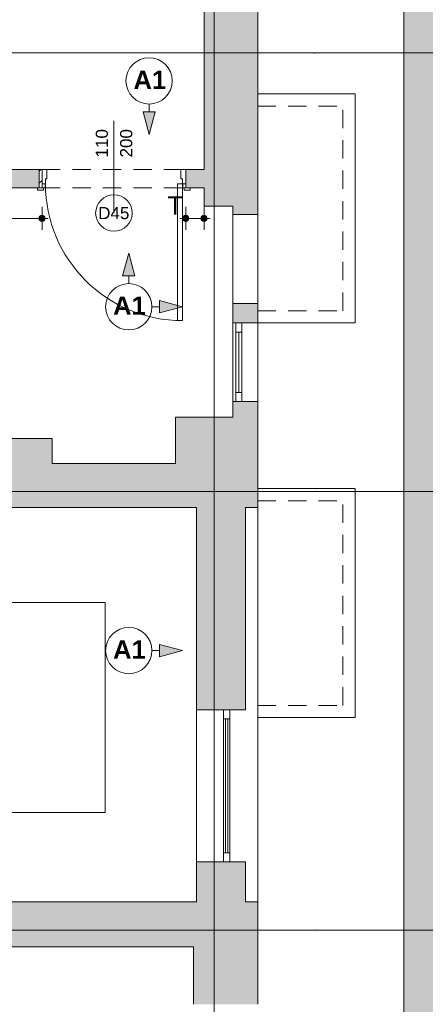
# Paper-space layout 'A-47 WYKOŃCZENIA ŚCIAN - PIĘTRO 2' of a CAD drawing. Header units: millimetres. Extents: x 0 to 500, y 0 to 350.
# Tile 14 of 17: x 391 to 425, y 123 to 203. Entities that reach past the tile are written whole.
import ezdxf
from ezdxf.xclip import XClip

# ---------------------------------------------------------------- set-up
doc = ezdxf.new("R2010")
doc.units = ezdxf.units.MM
doc.header["$MEASUREMENT"] = 0
doc.header["$XCLIPFRAME"] = 0
for name, pattern in [('DASHDOTX2', [1000, 500, -250, 0, -250]), ('Przer. długie kreski', [2.5, 1.5, -1]), ('PRZERYWANA_DU_A', [550, 350.0000000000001, -199.9999999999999])]:
    doc.linetypes.add(name, pattern=pattern)
for name, color, linetype, lineweight in [('0_Nr_pióra__2', 8, 'Continuous', 13), ('A__OKŁADZINY ŚCIAN_Nr_pióra__1', 7, 'Continuous', 20), ('A_ściany proj_Nr_pióra__1', 7, 'Continuous', 20), ('A_ściany_Nr_pióra__1', 7, 'Continuous', 20), ('Drzwi Archicad_Nr_pióra__3', 252, 'Continuous', 13), ('Znaczniki drzwi Archicada_Nr_pióra__3', 252, 'Continuous', 13)]:
    doc.layers.add(name, color=color, linetype=linetype, lineweight=lineweight)
for name, color, linetype in [('A__OKŁADZINY ŚCIAN', 7, 'Continuous'), ('A_podrys', 7, 'Continuous'), ('A_ściany', 7, 'Continuous'), ('A_ściany proj', 7, 'Continuous')]:
    doc.layers.add(name, color=color, linetype=linetype)
for name, color, linetype, lineweight, true_color in [('A__OKŁADZINY ŚCIAN_Nr_pióra__7', 7, 'Continuous', 18, 0x171717), ('A_osie_Nr_pióra__16', 7, 'Continuous', 5, 0x0f0f0f), ('A_schody_Nr_pióra__4', 7, 'Continuous', 18, 0x4b4b4b), ('A_ściany_Nr_pióra__10', 7, 'Continuous', 13, 0x4b4b4b), ('A_ściany_Nr_pióra__19', 7, 'Continuous', 5, 0x191919), ('Okna Archicada_Nr_pióra__19', 7, 'Continuous', 5, 0x191919)]:
    doc.layers.add(name, color=color, linetype=linetype, lineweight=lineweight, true_color=true_color)
doc.styles.add('STYL_AUTOMATYCZNY_3', font='arial.ttf')
doc.styles.add('STYL_AUTOMATYCZNY_4', font='arial.ttf')
doc.styles.add('STYL_AUTOMATYCZNY_5', font='arial.ttf')

# ---------------------------------------------------------------- blocks, each defined once
blk = doc.blocks.new('Rysunek_2_2', base_point=(-1698.03436268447, -280.3356015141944))
at = {"linetype": 'Continuous', "lineweight": 0, "true_color": 0x484848}
blk.add_hatch(color=251, dxfattribs=at).paths.add_polyline_path([(441.830750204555, 307.5492322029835), (326.7655383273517, 307.5492322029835), (326.7655383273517, 262.549231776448), (422.8307457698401, 262.549231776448), (422.8307457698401, 103.7392355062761), (326.7655383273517, 103.7392355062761), (326.7655383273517, 98.73923159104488), (441.830750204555, 98.73923159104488)])
at = {"layer": 'A__OKŁADZINY ŚCIAN', "linetype": 'Continuous', "lineweight": 0, "true_color": 0x000000}
for points in [[(401.9175833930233, 194.0425208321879), (402.4175833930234, 195.9085458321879), (401.4175833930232, 195.9085458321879)], [(400.2460370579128, 184.3095711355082), (399.7460370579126, 182.4435461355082), (400.746037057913, 182.4435461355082)], [(404.648865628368, 179.9067425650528), (402.782840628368, 180.4067425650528), (402.782840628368, 179.4067425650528)], [(404.648865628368, 151.6766476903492), (402.782840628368, 152.1766476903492), (402.782840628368, 151.1766476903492)]]:
    blk.add_hatch(color=18, dxfattribs=at).paths.add_polyline_path(points)
at = {"layer": 'A__OKŁADZINY ŚCIAN', "linetype": 'Continuous', "lineweight": 0, "true_color": 0x171717}
for points in [[(392.8807462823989, 187.1592325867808), (392.8997764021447, 187.0635617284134), (392.9539695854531, 186.9824558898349), (393.0350754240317, 186.9282627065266), (393.1307462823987, 186.9092325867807), (393.2264171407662, 186.9282627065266), (393.3075229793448, 186.9824558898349), (393.3617161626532, 187.0635617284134), (393.3807462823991, 187.1592325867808), (393.3617161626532, 187.2549034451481), (393.3075229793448, 187.3360092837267), (393.2264171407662, 187.390202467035), (393.1307462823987, 187.4092325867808), (393.0350754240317, 187.390202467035), (392.9539695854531, 187.3360092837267), (392.8997764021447, 187.2549034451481)], [(404.6807462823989, 187.1592325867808), (404.6997764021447, 187.0635617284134), (404.7539695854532, 186.9824558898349), (404.8350754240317, 186.9282627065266), (404.9307462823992, 186.9092325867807), (405.0264171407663, 186.9282627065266), (405.1075229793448, 186.9824558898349), (405.1617161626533, 187.0635617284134), (405.1807462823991, 187.1592325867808), (405.1617161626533, 187.2549034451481), (405.1075229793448, 187.3360092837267), (405.0264171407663, 187.390202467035), (404.9307462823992, 187.4092325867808), (404.8350754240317, 187.390202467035), (404.7539695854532, 187.3360092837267), (404.6997764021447, 187.2549034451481)], [(406.180746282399, 187.1592325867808), (406.1997764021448, 187.0635617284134), (406.2539695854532, 186.9824558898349), (406.3350754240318, 186.9282627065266), (406.4307462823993, 186.9092325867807), (406.5264171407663, 186.9282627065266), (406.6075229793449, 186.9824558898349), (406.6617161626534, 187.0635617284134), (406.6807462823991, 187.1592325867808), (406.6617161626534, 187.2549034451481), (406.6075229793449, 187.3360092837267), (406.5264171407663, 187.390202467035), (406.4307462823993, 187.4092325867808), (406.3350754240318, 187.390202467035), (406.2539695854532, 187.3360092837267), (406.1997764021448, 187.2549034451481)]]:
    blk.add_hatch(color=250, dxfattribs=at).paths.add_polyline_path(points)
at = {"layer": 'A_ściany', "linetype": 'Continuous', "lineweight": 0, "true_color": 0x000000}
for points in [[(406.4307462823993, 253.7992325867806), (406.4307462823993, 188.1592325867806), (410.8307462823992, 188.1592325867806), (410.8307462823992, 258.5492325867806)], [(392.900746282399, 189.6592325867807), (392.900746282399, 191.1592325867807), (375.1527462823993, 191.1592325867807), (375.1527462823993, 189.6592325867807)], [(404.9307462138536, 191.1592326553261), (404.9307462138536, 189.6592325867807), (406.4307462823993, 189.6592325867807), (406.4307462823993, 191.1592326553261)], [(410.8307463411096, 188.1592325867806), (408.7807462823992, 188.1592325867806), (408.7807462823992, 187.4792325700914), (409.5307462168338, 187.4792325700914), (410.8307463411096, 187.4792325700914)], [(408.7807462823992, 178.5792325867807), (410.8307463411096, 178.5792325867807), (410.8307463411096, 180.1792325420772), (409.5307462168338, 180.1792325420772), (408.7807462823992, 180.1792325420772)], [(408.7807462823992, 170.8292325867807), (410.8307462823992, 163.4292325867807), (410.8307462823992, 172.1192325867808), (408.7807462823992, 172.1192325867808)], [(408.7807462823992, 170.8292325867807), (404.090746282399, 170.8292325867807), (404.090746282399, 163.4292325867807), (410.8307462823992, 163.4292325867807)], [(393.9607462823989, 169.0792325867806), (389.6107462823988, 169.0792325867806), (389.6107462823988, 163.4292325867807), (393.9607462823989, 163.4292325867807)], [(404.090746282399, 167.0292325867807), (393.9607462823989, 167.0292325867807), (393.9607462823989, 163.4292325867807), (404.090746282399, 163.4292325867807)], [(405.8107462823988, 146.8192325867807), (409.8307462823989, 146.8192325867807), (409.8307462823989, 163.4292325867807), (405.8107462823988, 163.4292325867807)], [(405.8107462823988, 131.0592325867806), (409.8307462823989, 131.0592325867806), (409.8307462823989, 134.3292325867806), (405.8107462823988, 134.3292325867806)], [(371.8207462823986, 127.3692325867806), (405.5507462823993, 127.3692325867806), (410.8307462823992, 131.0592325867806), (371.8207462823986, 131.0592325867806)], [(405.5507462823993, 122.6392325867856), (410.8307462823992, 122.6392325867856), (410.8307462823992, 131.0592325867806), (405.5507462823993, 127.3692325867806)]]:
    blk.add_hatch(color=18, dxfattribs=at).paths.add_polyline_path(points)
at = {"layer": 'A_ściany proj', "linetype": 'Continuous', "lineweight": 0, "true_color": 0x000000}
h = blk.add_hatch(dxfattribs=at)
h.set_pattern_fill('bloczki_ceramiczne_0002', color=18, style=0, pattern_type=2)
h.set_pattern_definition([(45, (-1698.03436268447, -280.3356015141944), (-0.4949747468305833, 0.4949747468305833), [])])
h.paths.add_polyline_path([(392.900746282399, 189.6592325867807), (393.1307462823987, 189.6592325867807), (393.1307462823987, 191.1592325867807), (392.900746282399, 191.1592325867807)])
at = {"layer": '0_Nr_pióra__2', "color": 8, "linetype": 'PRZERYWANA_DU_A', "lineweight": 13, "flags": 128}
blk.add_lwpolyline([(326.7655360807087, 103.7392325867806), (422.8307462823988, 103.7392325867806), (422.8307462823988, 262.5492325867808), (326.7655360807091, 262.5492325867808)], dxfattribs=at)
at = {"layer": 'A__OKŁADZINY ŚCIAN_Nr_pióra__1', "color": 7, "linetype": 'Continuous', "lineweight": 20}
for p, q in [((401.9175833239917, 196.5425199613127), (401.9175833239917, 195.9085457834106)), ((401.417584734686, 195.9085457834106), (402.4175819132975, 195.9085457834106)), ((401.9175833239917, 194.0425207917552), (401.417584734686, 195.9085457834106)), ((401.9175833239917, 194.0425207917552), (402.4175819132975, 195.9085457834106)), ((400.2460373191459, 184.3095698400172), (399.7460356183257, 182.4435448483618)), ((400.2460373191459, 184.3095698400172), (400.7460359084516, 182.4435448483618)), ((400.7460359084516, 182.4435448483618), (399.7460356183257, 182.4435448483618)), ((400.2460373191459, 181.8095706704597), (400.2460373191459, 182.4435448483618)), ((402.7828394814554, 179.4067440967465), (402.7828394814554, 180.406741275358)), ((404.6488644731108, 179.9067426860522), (402.7828394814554, 180.406741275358)), ((402.1488653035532, 179.9067426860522), (402.7828394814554, 179.9067426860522)), ((404.6488644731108, 179.9067426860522), (402.7828394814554, 179.4067440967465)), ((402.7828394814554, 151.1766488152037), (402.7828394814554, 152.1766491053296)), ((404.6488644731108, 151.6766474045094), (402.7828394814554, 152.1766491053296)), ((402.1488653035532, 151.6766474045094), (402.7828394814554, 151.6766474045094)), ((404.6488644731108, 151.6766474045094), (402.7828394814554, 151.1766488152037))]:
    blk.add_line(p, q, dxfattribs=at)
for centre in [(401.9175833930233, 198.4453494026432), (400.2460370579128, 179.9067425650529), (400.2460370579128, 151.6766476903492)]:
    blk.add_circle(centre, 1.902828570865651, dxfattribs=at)
at = {"layer": 'A__OKŁADZINY ŚCIAN_Nr_pióra__7', "color": 250, "linetype": 'Continuous', "lineweight": 18, "true_color": 0x171717}
for p, q in [((393.1307474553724, 187.4092325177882), (393.1307474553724, 188.0967340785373)), ((404.9307459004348, 187.4092325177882), (404.9307459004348, 188.0967340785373)), ((406.4307447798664, 187.4092325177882), (406.4307447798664, 188.0967340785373)), ((356.8507473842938, 187.1592316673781), (392.8807466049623, 187.1592316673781)), ((393.1307474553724, 186.2217323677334), (393.1307474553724, 186.9092339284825)), ((393.380745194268, 187.1592316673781), (393.6307460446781, 187.1592316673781)), ((404.430747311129, 187.1592316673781), (404.6807450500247, 187.1592316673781)), ((404.9307459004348, 186.2217323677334), (404.9307459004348, 186.9092339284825)), ((405.1807467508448, 187.1592316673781), (406.1807470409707, 187.1592316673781)), ((406.4307447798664, 186.2217323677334), (406.4307447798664, 186.9092339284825)), ((406.6807456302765, 187.1592316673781), (406.9307464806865, 187.1592316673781))]:
    blk.add_line(p, q, dxfattribs=at)
for centre in [(393.1307462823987, 187.1592325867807), (404.9307462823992, 187.1592325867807), (406.4307462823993, 187.1592325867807)]:
    blk.add_circle(centre, 0.25, dxfattribs=at)
at = {"layer": 'A_osie_Nr_pióra__16', "color": 250, "linetype": 'DASHDOTX2', "lineweight": 5, "true_color": 0x0f0f0f}
for p, q in [((407.2627449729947, 248.1972071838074), (407.2627449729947, 98.73923322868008)), ((415.4784567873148, 200.7392313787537), (326.7655362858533, 200.7392313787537)), ((415.4784585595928, 200.7392325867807), (435.7295394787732, 200.7392310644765)), ((415.5796674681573, 164.7392300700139), (326.7655362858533, 164.7392300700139)), ((415.5796658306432, 164.7392325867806), (435.8307477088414, 164.7392330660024)), ((415.5796674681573, 128.7392361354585), (326.7655362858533, 128.7392361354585)), ((415.5796658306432, 128.7392325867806), (435.8307477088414, 128.7392319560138))]:
    blk.add_line(p, q, dxfattribs=at)
for p in [(415.4784585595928, 200.7392325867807), (415.4784585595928, 200.7392325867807), (415.5796658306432, 164.7392325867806), (415.5796658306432, 164.7392325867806), (415.5796658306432, 128.7392325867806), (415.5796658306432, 128.7392325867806)]:
    blk.add_point(p, dxfattribs=at)
at = {"layer": 'A_schody_Nr_pióra__4', "color": 251, "linetype": 'Continuous', "lineweight": 18, "true_color": 0x4b4b4b}
for p, q in [((398.3246927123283, 155.6292321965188), (377.1419100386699, 155.6292321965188)), ((398.3246927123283, 138.3742324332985), (398.3246927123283, 155.6292321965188)), ((352.3707453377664, 138.3742324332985), (398.3246927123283, 138.3742324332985))]:
    blk.add_line(p, q, dxfattribs=at)
at = {"layer": 'A_ściany proj_Nr_pióra__1', "color": 7, "linetype": 'Continuous', "lineweight": 20, "flags": 128}
for points in [[(393.1307462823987, 191.1592325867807), (392.900746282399, 191.1592325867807)], [(392.900746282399, 191.1592325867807), (392.900746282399, 189.6592325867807)], [(393.1307462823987, 189.6592325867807), (393.1307462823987, 191.1592325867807)], [(392.900746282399, 189.6592325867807), (393.1307462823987, 189.6592325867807)]]:
    blk.add_lwpolyline(points, dxfattribs=at)
at = {"layer": 'A_ściany_Nr_pióra__1', "color": 7, "linetype": 'Continuous', "lineweight": 20}
for p, q in [((393.1307474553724, 191.1592328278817), (393.1307474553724, 190.0092326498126)), ((404.9307459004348, 191.1592328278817), (404.9307459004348, 190.0092326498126)), ((393.1307474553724, 190.0092326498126), (393.1307474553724, 189.65923394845)), ((404.9307459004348, 190.0092326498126), (404.9307459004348, 189.65923394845)), ((393.1307474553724, 189.65923394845), (392.7607448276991, 189.65923394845)), ((404.9307459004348, 189.65923394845), (405.3007454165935, 189.65923394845)), ((409.5307466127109, 187.4792322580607), (408.7807471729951, 187.4792322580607)), ((409.5307466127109, 187.4792322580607), (410.8307466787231, 187.4792322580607)), ((409.5307466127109, 180.1792335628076), (408.7807471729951, 180.1792335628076)), ((409.5307466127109, 180.1792335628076), (410.8307466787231, 180.1792335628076)), ((410.8307466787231, 178.5792337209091), (408.7807471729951, 178.5792337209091)), ((410.8307466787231, 172.1192319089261), (408.7807471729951, 172.1192319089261)), ((410.8307466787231, 163.4292325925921), (410.8307466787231, 130.8692316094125)), ((409.8307463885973, 146.8192311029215), (405.8107475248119, 146.8192311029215)), ((405.8107475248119, 146.8192311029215), (405.8107475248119, 134.3292325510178)), ((409.8307463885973, 134.3292325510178), (405.8107475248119, 134.3292325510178))]:
    blk.add_line(p, q, dxfattribs=at)
at = {"layer": 'A_ściany_Nr_pióra__1', "color": 7, "linetype": 'Continuous', "lineweight": 20, "flags": 128}
for points in [[(410.8307462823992, 188.1592325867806), (410.8307462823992, 258.5492325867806)], [(406.4307462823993, 253.7992325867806), (406.4307462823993, 191.1592325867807)], [(392.900746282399, 191.1592325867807), (375.1527462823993, 191.1592325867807)], [(392.900746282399, 189.6592325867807), (392.900746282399, 191.1592325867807)], [(406.4307462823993, 191.1592325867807), (404.9307462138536, 191.1592325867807)], [(375.1527462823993, 189.6592325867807), (392.900746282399, 189.6592325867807)], [(404.9307462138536, 189.6592325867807), (406.4307462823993, 189.6592325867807)], [(406.4307462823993, 189.6592325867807), (406.4307462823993, 188.1592325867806)], [(406.4307462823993, 188.1592325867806), (408.7807462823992, 188.1592325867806)], [(408.7807462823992, 188.1592325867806), (408.7807462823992, 187.4792326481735)], [(410.8307462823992, 187.4792327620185), (410.8307462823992, 188.1592325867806)], [(408.7807462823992, 180.1792325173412), (408.7807462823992, 178.5792325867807)], [(410.8307462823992, 178.5792325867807), (410.8307462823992, 180.1792325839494)], [(408.7807462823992, 172.1192325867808), (408.7807462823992, 170.8292325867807)], [(410.8307462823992, 163.4292325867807), (410.8307462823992, 172.1192325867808)], [(408.7807462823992, 170.8292325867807), (404.090746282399, 170.8292325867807)], [(404.090746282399, 170.8292325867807), (404.090746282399, 167.0292325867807)], [(393.9607462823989, 169.0792325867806), (389.6107462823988, 169.0792325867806)], [(393.9607462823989, 167.0292325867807), (393.9607462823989, 169.0792325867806)], [(404.090746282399, 167.0292325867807), (393.9607462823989, 167.0292325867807)], [(389.6107462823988, 163.4292325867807), (393.9607462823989, 163.4292325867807)], [(393.9607462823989, 163.4292325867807), (404.090746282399, 163.4292325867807)], [(404.090746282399, 163.4292325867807), (405.8107462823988, 163.4292325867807)], [(405.8107462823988, 163.4292325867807), (405.8107462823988, 146.8192325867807)], [(409.8307462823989, 146.8192325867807), (409.8307462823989, 163.4292325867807)], [(409.8307462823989, 163.4292325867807), (410.8307462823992, 163.4292325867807)], [(405.8107462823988, 134.3292325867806), (405.8107462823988, 131.0592325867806)], [(409.8307462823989, 131.0592325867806), (409.8307462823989, 134.3292325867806)], [(405.8107462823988, 131.0592325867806), (371.8207462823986, 131.0592325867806)], [(410.8307462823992, 131.0592325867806), (409.8307462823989, 131.0592325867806)], [(410.8307462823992, 122.6392325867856), (410.8307462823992, 131.0592325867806)], [(371.8207462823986, 127.3692325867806), (405.5507462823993, 127.3692325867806)], [(405.5507462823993, 127.3692325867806), (405.5507462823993, 122.6392325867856)]]:
    blk.add_lwpolyline(points, dxfattribs=at)
at = {"layer": 'A_ściany_Nr_pióra__10', "color": 251, "linetype": 'Continuous', "lineweight": 13, "true_color": 0x4b4b4b}
for p, q in [((410.8307466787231, 197.3792310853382), (418.8307458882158, 197.3792310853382)), ((418.8307458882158, 178.5792337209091), (418.8307458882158, 197.3792310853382)), ((410.8307466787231, 178.5792337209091), (418.8307458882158, 178.5792337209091)), ((410.8307466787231, 164.9792335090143), (418.8307458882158, 164.9792335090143)), ((418.8307458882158, 146.1792330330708), (418.8307458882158, 164.9792335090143)), ((410.8307466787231, 146.1792330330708), (418.8307458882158, 146.1792330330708))]:
    blk.add_line(p, q, dxfattribs=at)
at = {"layer": 'A_ściany_Nr_pióra__10', "color": 251, "linetype": 'Przer. długie kreski', "lineweight": 13, "true_color": 0x4b4b4b}
for p, q in [((410.8307466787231, 196.3792339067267), (417.8307455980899, 196.3792339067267)), ((417.8307455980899, 179.579234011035), (417.8307455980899, 196.3792339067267)), ((410.8307466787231, 179.579234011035), (417.8307455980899, 179.579234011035)), ((410.8307466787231, 163.9792332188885), (417.8307455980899, 163.9792332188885)), ((417.8307455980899, 147.1792333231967), (417.8307455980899, 163.9792332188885)), ((410.8307466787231, 147.1792333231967), (417.8307455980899, 147.1792333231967))]:
    blk.add_line(p, q, dxfattribs=at)
at = {"layer": 'A_ściany_Nr_pióra__19', "color": 250, "linetype": 'Continuous', "lineweight": 5, "true_color": 0x191919}
for p, q in [((408.7807471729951, 178.5792337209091), (408.7807471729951, 172.1192319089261)), ((410.8307466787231, 172.1192319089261), (410.8307466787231, 178.5792337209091))]:
    blk.add_line(p, q, dxfattribs=at)
at = {"layer": 'Drzwi Archicad_Nr_pióra__3', "color": 252, "linetype": 'Przer. długie kreski', "lineweight": 13}
for p, q in [((393.1307474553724, 191.1592328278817), (404.9307459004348, 191.1592328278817)), ((393.1307474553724, 189.65923394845), (404.9307459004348, 189.65923394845))]:
    blk.add_line(p, q, dxfattribs=at)
at = {"layer": 'Drzwi Archicad_Nr_pióra__3', "color": 252, "linetype": 'Continuous', "lineweight": 13}
for p, q in [((393.1307474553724, 190.0092326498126), (393.1307474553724, 191.1592328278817)), ((393.1307474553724, 191.1592328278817), (393.5307450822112, 191.1592328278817)), ((393.1307474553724, 191.1592328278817), (393.1307474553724, 190.0092326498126)), ((393.1307474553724, 191.1592328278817), (393.1307474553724, 190.0092326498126)), ((393.5307450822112, 191.1592328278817), (393.5307450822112, 190.4092333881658)), ((404.5307451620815, 190.4092333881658), (404.5307451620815, 191.1592328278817)), ((404.5307451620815, 191.1592328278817), (404.9307459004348, 191.1592328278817)), ((404.9307459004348, 191.1592328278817), (404.9307459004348, 190.0092326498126)), ((404.9307459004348, 191.1592328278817), (404.9307459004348, 190.0092326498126)), ((404.9307459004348, 191.1592328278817), (404.9307459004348, 190.0092326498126)), ((393.1307474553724, 189.65923394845), (393.1307474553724, 190.0092326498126)), ((393.1307474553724, 190.0092326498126), (393.380745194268, 190.0092326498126)), ((393.4107464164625, 190.0092326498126), (393.1307474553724, 190.0092326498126)), ((393.1307474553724, 190.0092326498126), (393.1307474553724, 189.65923394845)), ((393.1307474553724, 190.0092326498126), (393.1307474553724, 189.65923394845)), ((393.380745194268, 190.0092326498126), (393.380745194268, 189.65923394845)), ((393.5307450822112, 190.4092333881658), (393.4107464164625, 190.4092333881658)), ((393.4107464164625, 190.4092333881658), (393.4107464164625, 190.0092326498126)), ((404.6507469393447, 190.0092326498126), (404.2507462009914, 190.0092326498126)), ((404.2507462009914, 190.0092326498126), (404.2507462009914, 178.7692321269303)), ((404.6507469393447, 190.4092333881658), (404.5307451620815, 190.4092333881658)), ((404.6507469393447, 190.0092326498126), (404.6507469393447, 190.4092333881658)), ((404.9307459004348, 190.0092326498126), (404.6507469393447, 190.0092326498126)), ((404.6507469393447, 178.7692321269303), (404.6507469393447, 190.0092326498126)), ((404.6807450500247, 189.65923394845), (404.6807450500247, 190.0092326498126)), ((404.6807450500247, 190.0092326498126), (404.9307459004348, 190.0092326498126)), ((404.9307459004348, 190.0092326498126), (404.9307459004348, 189.65923394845)), ((404.9307459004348, 190.0092326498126), (404.9307459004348, 189.65923394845)), ((404.9307459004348, 190.0092326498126), (404.9307459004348, 189.65923394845)), ((392.7607448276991, 189.4692324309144), (392.7607448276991, 189.65923394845)), ((392.7607448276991, 189.65923394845), (393.2607465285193, 189.65923394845)), ((393.1307474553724, 189.65923394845), (392.7607448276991, 189.65923394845)), ((393.1307474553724, 189.65923394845), (392.7607448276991, 189.65923394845)), ((393.2607465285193, 189.4692324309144), (392.7607448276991, 189.4692324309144)), ((393.380745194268, 189.65923394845), (393.1307474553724, 189.65923394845)), ((393.2607465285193, 189.65923394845), (393.2607465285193, 189.4692324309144)), ((404.9307459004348, 189.65923394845), (404.6807450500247, 189.65923394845)), ((404.8007468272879, 189.65923394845), (405.3007454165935, 189.65923394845)), ((404.8007468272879, 189.4692324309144), (404.8007468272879, 189.65923394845)), ((405.3007454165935, 189.4692324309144), (404.8007468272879, 189.4692324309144)), ((404.9307459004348, 189.65923394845), (405.3007454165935, 189.65923394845)), ((404.9307459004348, 189.65923394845), (405.3007454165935, 189.65923394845)), ((405.3007454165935, 189.65923394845), (405.3007454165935, 189.4692324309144)), ((404.2507462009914, 178.7692321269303), (404.6507469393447, 178.7692321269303))]:
    blk.add_line(p, q, dxfattribs=at)
blk.add_arc((404.6507462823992, 190.0092325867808), 11.24000000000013, 180, 270, dxfattribs=at)
at = {"layer": 'Okna Archicada_Nr_pióra__19', "color": 250, "linetype": 'Continuous', "lineweight": 5, "true_color": 0x191919}
for p, q in [((409.5307466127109, 187.4792322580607), (408.7807471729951, 187.4792322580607)), ((408.7807471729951, 180.1792335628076), (408.7807471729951, 187.4792322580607)), ((409.5307466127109, 187.4792322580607), (410.8307466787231, 187.4792322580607)), ((410.8307466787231, 180.1792335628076), (410.8307466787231, 187.4792322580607)), ((409.5307466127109, 180.1792335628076), (408.7807471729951, 180.1792335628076)), ((409.5307466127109, 180.1792335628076), (410.8307466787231, 180.1792335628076)), ((409.0307449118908, 172.1192319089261), (409.0307449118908, 178.5792337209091)), ((409.0307449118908, 178.5792337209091), (409.5307466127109, 178.5792337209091)), ((409.5307466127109, 178.5792337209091), (409.5307466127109, 172.1192319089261)), ((409.0307449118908, 177.8292311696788), (409.5307466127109, 177.8292311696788)), ((409.2807457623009, 172.869231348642), (409.2807457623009, 177.8292311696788)), ((409.0307449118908, 172.869231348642), (409.5307466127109, 172.869231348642)), ((409.5307466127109, 172.1192319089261), (409.0307449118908, 172.1192319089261)), ((408.0307477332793, 134.3292325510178), (408.0307477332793, 146.8192311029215)), ((408.5307463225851, 134.3292325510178), (408.5307463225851, 146.8192311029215)), ((408.5307463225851, 146.0692316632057), (408.0307477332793, 146.0692316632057)), ((408.1807476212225, 135.0792319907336), (408.1807476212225, 146.0692316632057)), ((408.3807464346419, 135.0792319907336), (408.3807464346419, 146.0692316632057)), ((408.5307463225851, 135.0792319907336), (408.0307477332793, 135.0792319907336))]:
    blk.add_line(p, q, dxfattribs=at)
at = {"layer": 'Znaczniki drzwi Archicada_Nr_pióra__3', "color": 252, "linetype": 'Continuous', "lineweight": 13}
blk.add_line((399.0307451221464, 187.5989228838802), (399.0307451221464, 195.1592339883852), dxfattribs=at)
at = {"layer": 'Znaczniki drzwi Archicada_Nr_pióra__3', "color": 252, "linetype": 'Continuous', "lineweight": 13, "flags": 128}
blk.add_lwpolyline([(397.5307462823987, 187.5989233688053, 0.9999999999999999), (400.5307462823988, 187.5989233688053, 0.9999999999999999)], format="xyb", close=True, dxfattribs=at)
at = {"layer": 'A__OKŁADZINY ŚCIAN_Nr_pióra__1', "color": 7, "linetype": 'Continuous', "lineweight": 20, "char_height": 1.5, "attachment_point": 4, "style": 'STYL_AUTOMATYCZNY_3'}
for insert in [(400.6352933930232, 198.5310672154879), (398.9637470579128, 179.9924603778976), (398.9637470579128, 151.7623655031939)]:
    blk.add_mtext('\\A1;{\\pql;\\fArial|b1|i0|c238|p0;\\W1.000000;A1}', dxfattribs=dict(at, insert=insert))
at = {"layer": 'A__OKŁADZINY ŚCIAN_Nr_pióra__7', "color": 250, "linetype": 'Continuous', "lineweight": 18, "true_color": 0x171717, "insert": (403.4241603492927, 187.4592325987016), "char_height": 1.5, "width": 1.256586, "attachment_point": 7, "style": 'STYL_AUTOMATYCZNY_5'}
blk.add_mtext('\\A1;{\\pql;\\fArial|b0|i0|c238|p0;\\W1.000000;T}', dxfattribs=at)
at = {"layer": 'Znaczniki drzwi Archicada_Nr_pióra__3', "color": 252, "linetype": 'Continuous', "lineweight": 13, "char_height": 1, "attachment_point": 7, "rotation": 89.99999999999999, "style": 'STYL_AUTOMATYCZNY_4'}
for s, insert in [('\\A1;{\\pql;\\fArial CE|b0|i0|c238|p0;\\W1.000000;110}', (398.5479726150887, 192.1592325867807)), ('\\A1;{\\pql;\\fArial CE|b0|i0|c238|p0;\\W1.000000;200}', (400.5479726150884, 192.1592325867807))]:
    blk.add_mtext(s, dxfattribs=dict(at, insert=insert))
at = {"layer": 'Znaczniki drzwi Archicada_Nr_pióra__3', "color": 252, "linetype": 'Continuous', "lineweight": 13, "insert": (397.7358212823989, 187.0816970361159), "char_height": 1, "attachment_point": 7, "style": 'STYL_AUTOMATYCZNY_4'}
blk.add_mtext('\\A1;{\\pql;\\fArial CE|b0|i0|c238|p0;\\W1.000000;D45}', dxfattribs=at)

psp = doc.layouts.new('A-47 WYKOŃCZENIA ŚCIAN - PIĘTRO 2')

# ---------------------------------------------------------------- block references
at = {"layer": 'A_podrys', "color": 37, "linetype": 'Continuous', "lineweight": 5, "true_color": 0x656532}
ref = psp.add_blockref('Rysunek_2_2', (-1698.03436268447, -280.3356015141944), dxfattribs=at)
XClip(ref).set_block_clipping_path([(326.7655360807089, 98.73923258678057), (441.8307462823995, 307.5492325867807)])

doc.saveas('drawing.dxf')
